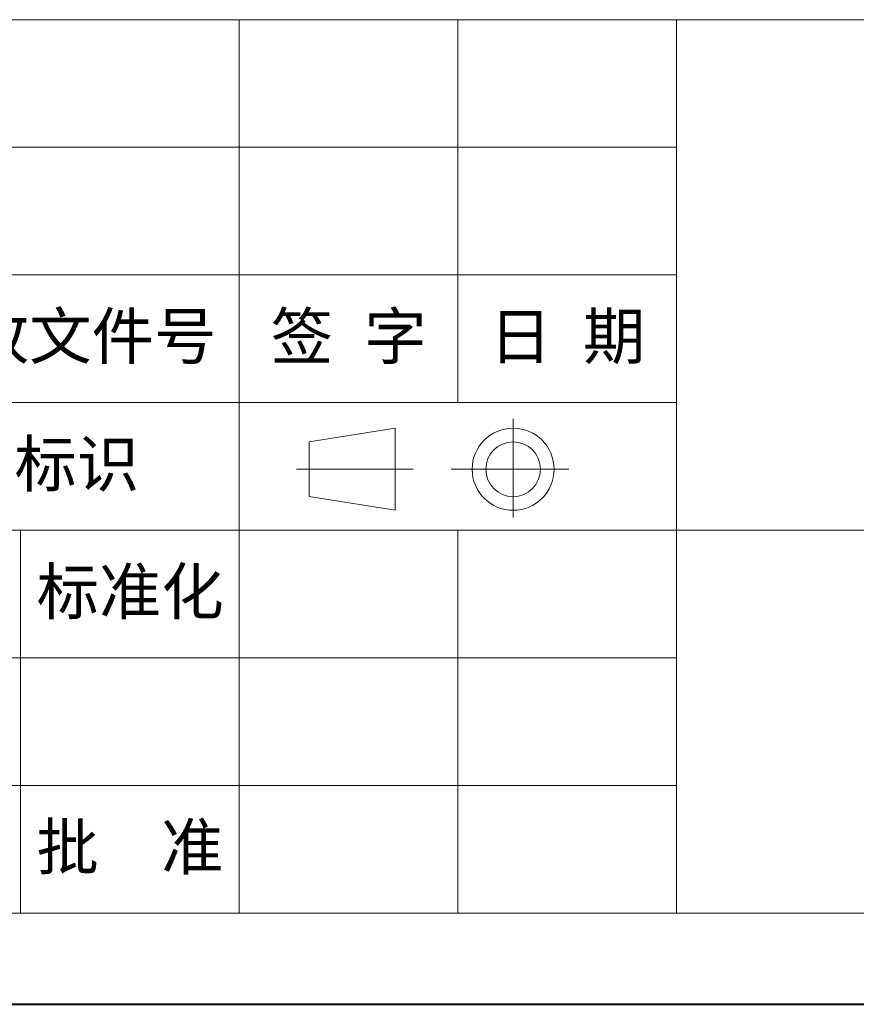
# Model space of a CAD drawing. Header units: millimetres. Extents: x 1675 to 3137, y 343 to 1376.
# Tile 24 of 84: x 2617 to 2777, y 343 to 531. Entities that reach past the tile are written whole.
import ezdxf

# ---------------------------------------------------------------- set-up
doc = ezdxf.new("R2010")
doc.units = ezdxf.units.MM
doc.layers.add('标注线', color=7, linetype='Continuous', lineweight=15)
doc.styles.add('样式 6', font='仿宋_GB2312.ttf')

msp = doc.modelspace()

# ---------------------------------------------------------------- linework, layer by layer
at = {"color": 7, "lineweight": 13}
for p, q in [((2338.784, 530.863), (3117.944, 530.863)), ((2491.875, 360.433), (3117.944, 360.433))]:
    msp.add_line(p, q, dxfattribs=at)
at = {"color": 7, "lineweight": 15}
for p, q in [((2658.827, 530.863), (2658.827, 457.821)), ((2700.565, 530.863), (2700.565, 457.821)), ((2742.303, 530.863), (2742.303, 360.433)), ((2491.875, 506.516), (2742.303, 506.516)), ((2491.875, 482.168), (2742.303, 482.168)), ((2491.875, 457.821), (2742.303, 457.821)), ((2658.827, 457.821), (2658.827, 360.433)), ((2711.097, 435.93), (2711.097, 454.703)), ((2672.181, 450.327), (2688.573, 452.935)), ((2688.573, 437.284), (2688.573, 452.935)), ((2672.181, 450.327), (2672.181, 439.892)), ((2692.044, 445.109), (2669.772, 445.109)), ((2699.298, 445.109), (2721.707, 445.109)), ((2672.181, 439.892), (2688.573, 437.284)), ((2491.875, 433.474), (2905.777, 433.474)), ((2617.089, 433.474), (2617.089, 360.433)), ((2700.565, 433.474), (2700.565, 360.433)), ((2491.875, 409.127), (2742.303, 409.127)), ((2491.875, 384.78), (2742.303, 384.78))]:
    msp.add_line(p, q, dxfattribs=at)
at = {"color": 7, "lineweight": 40}
msp.add_line((1674.507, 343.042), (3135.335, 343.042), dxfattribs=at)
at = {"color": 7, "lineweight": 15}
for radius in [7.826, 5.217]:
    msp.add_circle((2711.097, 445.109), radius, dxfattribs=at)

# ---------------------------------------------------------------- texts
at = {"layer": '标注线', "color": 7, "lineweight": 18, "char_height": 8.7322, "attachment_point": 5, "style": '样式 6'}
for s, insert, width in [('更改文件号', (2624.697, 469.995), 72.00922), ('签 字', (2679.696, 469.995), 41.73793), ('日 期', (2721.434, 469.995), 41.73793), ('投影标识', (2615.913, 445.648), 51.03377), ('标准化', (2638, 421.301), 56.44173), ('批  准', (2637.958, 372.606), 41.73793)]:
    msp.add_mtext(s, dxfattribs=dict(at, insert=insert, width=width))

doc.saveas('drawing.dxf')
